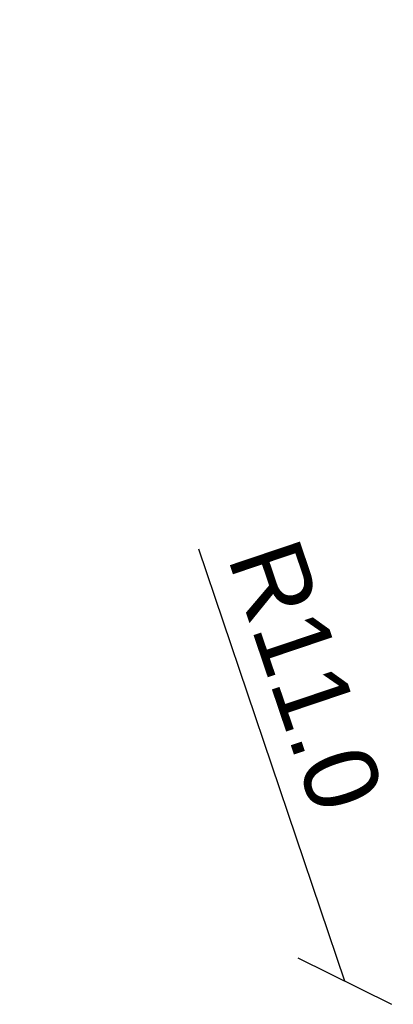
# Model space of a CAD drawing. Extents: x 5552506 to 5553307, y 5642054 to 5642708.
# Tile 1 of 72: x 5552821.69 to 5552825.73, y 5642054.17 to 5642064.84. Entities that reach past the tile are written whole.
import ezdxf

# ---------------------------------------------------------------- set-up
doc = ezdxf.new("R2010")
doc.units = 0
doc.header["$MEASUREMENT"] = 0
doc.layers.add('pomiar', color=7, linetype='Continuous')
doc.styles.add('ARIAL', font='arial.ttf')
doc.dimstyles.new('darek', dxfattribs={"dimtxt": 0.8, "dimasz": 0.8, "dimexe": 0.5, "dimexo": 0.5, "dimgap": 0.25, "dimtad": 1, "dimrnd": 0.01, "dimzin": 1, "dimdsep": 46, "dimtxsty": 'ARIAL', "dimblk": 'OBLIQUE', "dimcen": 0.8, "dimdle": 0.5, "dimclrd": 256, "dimclre": 256, "dimclrt": 256, "dimazin": 0, "dimtfac": 1, "dimtmove": 1, "dimatfit": 3, "dimfxl": 1, "dimtfill": 1, "dimlwd": -1, "dimlwe": -1, "dimarcsym": 0})

# ---------------------------------------------------------------- blocks, each defined once
blk = doc.blocks.new('_Oblique')
at = {"color": 0, "linetype": 'ByBlock', "lineweight": -2}
blk.add_line((-0.5, -0.5), (0.5, 0.5), dxfattribs=at)
blk = doc.blocks.new('*D500')
at = {"layer": 'Defpoints', "color": 0, "linetype": 'ByBlock'}
for p in [(5552821.688, 5642064.844), (5552825.207, 5642054.422)]:
    blk.add_point(p, dxfattribs=at)
at = {"layer": 'pomiar', "xscale": 0.8, "yscale": 0.8, "zscale": 0.8, "rotation": 288.656178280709}
blk.add_blockref('_Oblique', (5552825.207, 5642054.422), dxfattribs=at)
at = {"layer": 'pomiar', "linetype": 'ByBlock', "insert": (5552824.784, 5642057.731), "char_height": 0.8, "attachment_point": 5, "rotation": 288.6562, "style": 'ARIAL', "bg_fill": 3, "box_fill_scale": 1.25, "bg_fill_color": 256, "bg_fill_true_color": 13158600, "bg_fill_transparency": 0}
blk.add_mtext('R11.0', dxfattribs=at)
at = {"layer": 'pomiar'}
blk.add_line((5552825.207, 5642054.422), (5552823.626, 5642059.103), dxfattribs=at)

msp = doc.modelspace()

# ---------------------------------------------------------------- dimensions: what is measured, and where the dimension line sits
at = {"layer": 'pomiar'}
dim = msp.add_radius_dim(center=(5552821.68786, 5642064.84353), mpoint=(5552825.20663, 5642054.42152), dimstyle='darek', override={"dimdec": 1, "dimtxsty": 'ARIAL'}, dxfattribs=at)
dim.commit()
dim.dimension.update_dxf_attribs({"geometry": '*D500', "text_midpoint": (5552824.16044, 5642057.52014), "dimtype": 164})

doc.saveas('drawing.dxf')
